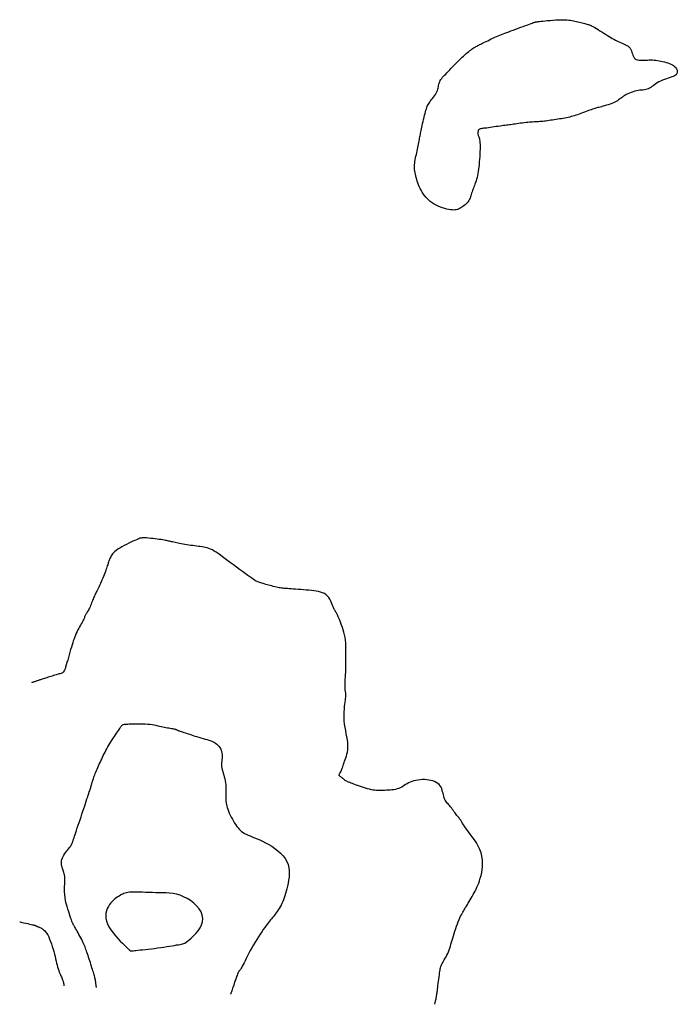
# Model space of a CAD drawing. Header units: millimetres. Extents: x 32690613 to 32693367, y 5343692 to 5344708.
# Tile 139 of 256: x 32692304 to 32692328, y 5344127 to 5344163. Entities that reach past the tile are written whole.
import ezdxf

# ---------------------------------------------------------------- set-up
doc = ezdxf.new("R2010")
doc.units = ezdxf.units.MM
doc.header["$LTSCALE"] = 20
for name, color, linetype in [('02-DGM_HL_494.00', 122, 'Continuous'), ('02-DGM_HL_494.50', 132, 'Continuous'), ('02-DGM_HL_495.00', 142, 'Continuous')]:
    doc.layers.add(name, color=color, linetype=linetype)

msp = doc.modelspace()

# ---------------------------------------------------------------- linework, layer by layer
at = {"layer": '02-DGM_HL_494.00', "elevation": 494, "flags": 128}
msp.add_lwpolyline([(32692319.906, 5344156.346), (32692319.866, 5344156.324), (32692319.827, 5344156.306), (32692319.786, 5344156.292), (32692319.744, 5344156.281), (32692319.699, 5344156.275), (32692319.651, 5344156.272), (32692319.597, 5344156.274), (32692319.537, 5344156.281), (32692319.471, 5344156.292), (32692319.4, 5344156.307), (32692319.324, 5344156.327), (32692319.246, 5344156.351), (32692319.167, 5344156.379), (32692319.088, 5344156.412), (32692319.011, 5344156.448), (32692318.937, 5344156.488), (32692318.868, 5344156.532), (32692318.803, 5344156.579), (32692318.743, 5344156.629), (32692318.687, 5344156.683), (32692318.635, 5344156.739), (32692318.587, 5344156.797), (32692318.542, 5344156.858), (32692318.502, 5344156.921), (32692318.465, 5344156.986), (32692318.432, 5344157.052), (32692318.402, 5344157.119), (32692318.374, 5344157.186), (32692318.35, 5344157.253), (32692318.328, 5344157.319), (32692318.308, 5344157.383), (32692318.29, 5344157.446), (32692318.274, 5344157.507), (32692318.261, 5344157.566), (32692318.249, 5344157.624), (32692318.24, 5344157.681), (32692318.234, 5344157.737), (32692318.23, 5344157.794), (32692318.23, 5344157.851), (32692318.232, 5344157.91), (32692318.237, 5344157.97), (32692318.246, 5344158.032), (32692318.256, 5344158.094), (32692318.269, 5344158.158), (32692318.282, 5344158.222), (32692318.297, 5344158.286), (32692318.311, 5344158.35), (32692318.325, 5344158.413), (32692318.339, 5344158.476), (32692318.352, 5344158.537), (32692318.364, 5344158.598), (32692318.376, 5344158.657), (32692318.386, 5344158.714), (32692318.397, 5344158.769), (32692318.406, 5344158.822), (32692318.415, 5344158.872), (32692318.424, 5344158.92), (32692318.433, 5344158.966), (32692318.441, 5344159.012), (32692318.45, 5344159.059), (32692318.459, 5344159.107), (32692318.47, 5344159.158), (32692318.481, 5344159.213), (32692318.494, 5344159.273), (32692318.508, 5344159.339), (32692318.524, 5344159.409), (32692318.54, 5344159.483), (32692318.557, 5344159.558), (32692318.575, 5344159.632), (32692318.593, 5344159.704), (32692318.61, 5344159.772), (32692318.627, 5344159.836), (32692318.644, 5344159.892), (32692318.66, 5344159.943), (32692318.676, 5344159.989), (32692318.693, 5344160.031), (32692318.712, 5344160.071), (32692318.733, 5344160.11), (32692318.757, 5344160.148), (32692318.784, 5344160.187), (32692318.815, 5344160.229), (32692318.849, 5344160.272), (32692318.884, 5344160.316), (32692318.92, 5344160.362), (32692318.954, 5344160.409), (32692318.986, 5344160.456), (32692319.015, 5344160.504), (32692319.04, 5344160.552), (32692319.059, 5344160.599), (32692319.073, 5344160.647), (32692319.084, 5344160.694), (32692319.094, 5344160.74), (32692319.103, 5344160.786), (32692319.113, 5344160.831), (32692319.126, 5344160.875), (32692319.142, 5344160.918), (32692319.163, 5344160.961), (32692319.189, 5344161.003), (32692319.218, 5344161.043), (32692319.25, 5344161.084), (32692319.285, 5344161.124), (32692319.321, 5344161.163), (32692319.359, 5344161.202), (32692319.396, 5344161.241), (32692319.434, 5344161.28), (32692319.471, 5344161.319), (32692319.509, 5344161.359), (32692319.547, 5344161.399), (32692319.586, 5344161.44), (32692319.627, 5344161.482), (32692319.669, 5344161.526), (32692319.714, 5344161.57), (32692319.76, 5344161.617), (32692319.808, 5344161.664), (32692319.858, 5344161.712), (32692319.908, 5344161.76), (32692319.959, 5344161.807), (32692320.009, 5344161.853), (32692320.059, 5344161.898), (32692320.106, 5344161.94), (32692320.153, 5344161.979), (32692320.197, 5344162.016), (32692320.239, 5344162.05), (32692320.28, 5344162.081), (32692320.319, 5344162.109), (32692320.356, 5344162.135), (32692320.392, 5344162.159), (32692320.426, 5344162.18), (32692320.458, 5344162.199), (32692320.49, 5344162.217), (32692320.523, 5344162.233), (32692320.556, 5344162.249), (32692320.591, 5344162.266), (32692320.629, 5344162.284), (32692320.671, 5344162.304), (32692320.717, 5344162.326), (32692320.769, 5344162.351), (32692320.824, 5344162.379), (32692320.883, 5344162.409), (32692320.945, 5344162.439), (32692321.008, 5344162.471), (32692321.072, 5344162.502), (32692321.136, 5344162.532), (32692321.198, 5344162.56), (32692321.259, 5344162.586), (32692321.318, 5344162.611), (32692321.378, 5344162.635), (32692321.439, 5344162.658), (32692321.503, 5344162.682), (32692321.571, 5344162.707), (32692321.643, 5344162.733), (32692321.722, 5344162.762), (32692321.807, 5344162.793), (32692321.897, 5344162.826), (32692321.989, 5344162.861), (32692322.081, 5344162.895), (32692322.171, 5344162.929), (32692322.256, 5344162.96), (32692322.333, 5344162.989), (32692322.4, 5344163.014), (32692322.456, 5344163.034), (32692322.501, 5344163.05), (32692322.536, 5344163.063), (32692322.563, 5344163.072), (32692322.584, 5344163.079), (32692322.599, 5344163.083), (32692322.61, 5344163.087), (32692322.618, 5344163.089), (32692322.626, 5344163.09), (32692322.634, 5344163.092), (32692322.645, 5344163.094), (32692322.661, 5344163.096), (32692322.684, 5344163.098), (32692322.716, 5344163.102), (32692322.758, 5344163.106), (32692322.813, 5344163.112), (32692322.883, 5344163.12), (32692322.964, 5344163.128), (32692323.054, 5344163.137), (32692323.149, 5344163.146), (32692323.248, 5344163.155), (32692323.347, 5344163.162), (32692323.443, 5344163.167), (32692323.533, 5344163.17), (32692323.614, 5344163.171), (32692323.688, 5344163.169), (32692323.756, 5344163.164), (32692323.818, 5344163.157), (32692323.877, 5344163.149), (32692323.933, 5344163.139), (32692323.987, 5344163.128), (32692324.041, 5344163.116), (32692324.096, 5344163.103), (32692324.15, 5344163.09), (32692324.205, 5344163.077), (32692324.258, 5344163.064), (32692324.309, 5344163.051), (32692324.357, 5344163.039), (32692324.402, 5344163.028), (32692324.442, 5344163.018), (32692324.478, 5344163.009), (32692324.51, 5344163.001), (32692324.54, 5344162.993), (32692324.57, 5344162.983), (32692324.601, 5344162.971), (32692324.634, 5344162.956), (32692324.672, 5344162.937), (32692324.716, 5344162.913), (32692324.767, 5344162.883), (32692324.824, 5344162.848), (32692324.885, 5344162.81), (32692324.951, 5344162.769), (32692325.018, 5344162.726), (32692325.086, 5344162.683), (32692325.153, 5344162.64), (32692325.219, 5344162.599), (32692325.281, 5344162.56), (32692325.341, 5344162.524), (32692325.399, 5344162.49), (32692325.454, 5344162.459), (32692325.509, 5344162.429), (32692325.563, 5344162.402), (32692325.616, 5344162.376), (32692325.669, 5344162.352), (32692325.723, 5344162.33), (32692325.777, 5344162.308), (32692325.829, 5344162.286), (32692325.879, 5344162.263), (32692325.927, 5344162.237), (32692325.97, 5344162.207), (32692326.008, 5344162.173), (32692326.041, 5344162.133), (32692326.068, 5344162.088), (32692326.089, 5344162.037), (32692326.108, 5344161.984), (32692326.125, 5344161.931), (32692326.144, 5344161.879), (32692326.165, 5344161.831), (32692326.191, 5344161.789), (32692326.223, 5344161.754), (32692326.263, 5344161.729), (32692326.31, 5344161.712), (32692326.362, 5344161.703), (32692326.42, 5344161.699), (32692326.481, 5344161.699), (32692326.543, 5344161.701), (32692326.607, 5344161.705), (32692326.671, 5344161.709), (32692326.733, 5344161.711), (32692326.795, 5344161.711), (32692326.855, 5344161.71), (32692326.915, 5344161.707), (32692326.975, 5344161.702), (32692327.036, 5344161.694), (32692327.097, 5344161.685), (32692327.159, 5344161.673), (32692327.223, 5344161.658), (32692327.287, 5344161.642), (32692327.35, 5344161.623), (32692327.412, 5344161.602), (32692327.471, 5344161.58), (32692327.525, 5344161.556), (32692327.575, 5344161.531), (32692327.618, 5344161.505), (32692327.654, 5344161.477), (32692327.684, 5344161.449), (32692327.707, 5344161.421), (32692327.725, 5344161.393), (32692327.738, 5344161.365), (32692327.747, 5344161.337), (32692327.752, 5344161.311), (32692327.755, 5344161.285), (32692327.754, 5344161.262), (32692327.75, 5344161.239), (32692327.743, 5344161.218), (32692327.729, 5344161.197), (32692327.71, 5344161.177), (32692327.684, 5344161.157), (32692327.65, 5344161.137), (32692327.606, 5344161.117), (32692327.554, 5344161.097), (32692327.493, 5344161.075), (32692327.427, 5344161.053), (32692327.357, 5344161.029), (32692327.286, 5344161.004), (32692327.215, 5344160.977), (32692327.146, 5344160.948), (32692327.082, 5344160.917), (32692327.024, 5344160.883), (32692326.971, 5344160.848), (32692326.922, 5344160.813), (32692326.877, 5344160.778), (32692326.834, 5344160.744), (32692326.792, 5344160.714), (32692326.75, 5344160.687), (32692326.706, 5344160.665), (32692326.661, 5344160.649), (32692326.613, 5344160.637), (32692326.562, 5344160.629), (32692326.51, 5344160.622), (32692326.455, 5344160.617), (32692326.399, 5344160.61), (32692326.34, 5344160.602), (32692326.279, 5344160.591), (32692326.216, 5344160.575), (32692326.152, 5344160.556), (32692326.088, 5344160.534), (32692326.025, 5344160.508), (32692325.965, 5344160.481), (32692325.907, 5344160.453), (32692325.854, 5344160.424), (32692325.806, 5344160.396), (32692325.764, 5344160.367), (32692325.726, 5344160.34), (32692325.691, 5344160.313), (32692325.657, 5344160.286), (32692325.623, 5344160.26), (32692325.585, 5344160.234), (32692325.544, 5344160.209), (32692325.496, 5344160.184), (32692325.442, 5344160.159), (32692325.381, 5344160.135), (32692325.317, 5344160.112), (32692325.25, 5344160.089), (32692325.183, 5344160.068), (32692325.119, 5344160.049), (32692325.058, 5344160.031), (32692325.003, 5344160.016), (32692324.955, 5344160.003), (32692324.913, 5344159.992), (32692324.875, 5344159.982), (32692324.839, 5344159.972), (32692324.804, 5344159.962), (32692324.767, 5344159.952), (32692324.728, 5344159.939), (32692324.684, 5344159.924), (32692324.633, 5344159.906), (32692324.577, 5344159.886), (32692324.517, 5344159.863), (32692324.454, 5344159.84), (32692324.389, 5344159.816), (32692324.324, 5344159.791), (32692324.259, 5344159.768), (32692324.196, 5344159.745), (32692324.136, 5344159.725), (32692324.078, 5344159.705), (32692324.021, 5344159.688), (32692323.966, 5344159.671), (32692323.911, 5344159.656), (32692323.856, 5344159.642), (32692323.799, 5344159.629), (32692323.741, 5344159.616), (32692323.68, 5344159.604), (32692323.617, 5344159.593), (32692323.553, 5344159.581), (32692323.488, 5344159.571), (32692323.423, 5344159.56), (32692323.358, 5344159.551), (32692323.293, 5344159.541), (32692323.23, 5344159.532), (32692323.169, 5344159.523), (32692323.109, 5344159.514), (32692323.051, 5344159.506), (32692322.994, 5344159.498), (32692322.939, 5344159.491), (32692322.884, 5344159.485), (32692322.831, 5344159.48), (32692322.777, 5344159.475), (32692322.725, 5344159.471), (32692322.672, 5344159.468), (32692322.619, 5344159.466), (32692322.565, 5344159.463), (32692322.511, 5344159.46), (32692322.454, 5344159.457), (32692322.395, 5344159.453), (32692322.335, 5344159.447), (32692322.271, 5344159.44), (32692322.205, 5344159.432), (32692322.139, 5344159.423), (32692322.072, 5344159.414), (32692322.006, 5344159.404), (32692321.941, 5344159.395), (32692321.879, 5344159.386), (32692321.821, 5344159.378), (32692321.766, 5344159.371), (32692321.714, 5344159.364), (32692321.664, 5344159.358), (32692321.614, 5344159.353), (32692321.564, 5344159.347), (32692321.512, 5344159.34), (32692321.456, 5344159.333), (32692321.397, 5344159.325), (32692321.332, 5344159.315), (32692321.263, 5344159.304), (32692321.192, 5344159.293), (32692321.12, 5344159.281), (32692321.048, 5344159.27), (32692320.978, 5344159.26), (32692320.912, 5344159.251), (32692320.851, 5344159.243), (32692320.797, 5344159.237), (32692320.748, 5344159.233), (32692320.706, 5344159.229), (32692320.669, 5344159.225), (32692320.637, 5344159.219), (32692320.61, 5344159.212), (32692320.587, 5344159.203), (32692320.569, 5344159.19), (32692320.554, 5344159.173), (32692320.542, 5344159.153), (32692320.534, 5344159.13), (32692320.528, 5344159.105), (32692320.526, 5344159.078), (32692320.526, 5344159.051), (32692320.529, 5344159.024), (32692320.534, 5344158.998), (32692320.542, 5344158.972), (32692320.55, 5344158.947), (32692320.56, 5344158.92), (32692320.57, 5344158.89), (32692320.58, 5344158.855), (32692320.589, 5344158.814), (32692320.597, 5344158.766), (32692320.603, 5344158.709), (32692320.606, 5344158.641), (32692320.607, 5344158.565), (32692320.606, 5344158.482), (32692320.603, 5344158.393), (32692320.599, 5344158.3), (32692320.593, 5344158.206), (32692320.586, 5344158.111), (32692320.578, 5344158.017), (32692320.569, 5344157.926), (32692320.56, 5344157.838), (32692320.549, 5344157.753), (32692320.537, 5344157.672), (32692320.525, 5344157.595), (32692320.511, 5344157.521), (32692320.495, 5344157.452), (32692320.479, 5344157.386), (32692320.461, 5344157.325), (32692320.442, 5344157.268), (32692320.422, 5344157.214), (32692320.402, 5344157.163), (32692320.382, 5344157.113), (32692320.363, 5344157.066), (32692320.345, 5344157.019), (32692320.329, 5344156.973), (32692320.315, 5344156.927), (32692320.301, 5344156.881), (32692320.288, 5344156.836), (32692320.275, 5344156.79), (32692320.26, 5344156.746), (32692320.243, 5344156.702), (32692320.223, 5344156.659), (32692320.199, 5344156.617), (32692320.171, 5344156.576), (32692320.139, 5344156.536), (32692320.104, 5344156.499), (32692320.066, 5344156.463), (32692320.027, 5344156.43), (32692319.987, 5344156.399), (32692319.946, 5344156.371)], close=True, dxfattribs=at)
for points in [[(32692318.957, 5344127.479), (32692318.958, 5344127.483), (32692318.961, 5344127.494), (32692318.967, 5344127.511), (32692318.973, 5344127.532), (32692318.98, 5344127.557), (32692318.988, 5344127.585), (32692318.996, 5344127.614), (32692319.003, 5344127.644), (32692319.009, 5344127.673), (32692319.015, 5344127.702), (32692319.02, 5344127.729), (32692319.025, 5344127.755), (32692319.028, 5344127.779), (32692319.032, 5344127.801), (32692319.034, 5344127.82), (32692319.037, 5344127.838), (32692319.039, 5344127.852), (32692319.04, 5344127.866), (32692319.042, 5344127.88), (32692319.045, 5344127.898), (32692319.048, 5344127.92), (32692319.052, 5344127.948), (32692319.057, 5344127.985), (32692319.063, 5344128.033), (32692319.071, 5344128.092), (32692319.08, 5344128.161), (32692319.09, 5344128.236), (32692319.101, 5344128.315), (32692319.111, 5344128.395), (32692319.122, 5344128.474), (32692319.132, 5344128.549), (32692319.141, 5344128.616), (32692319.149, 5344128.674), (32692319.156, 5344128.725), (32692319.164, 5344128.768), (32692319.172, 5344128.807), (32692319.182, 5344128.844), (32692319.194, 5344128.879), (32692319.209, 5344128.915), (32692319.228, 5344128.954), (32692319.252, 5344128.997), (32692319.279, 5344129.043), (32692319.308, 5344129.094), (32692319.339, 5344129.147), (32692319.371, 5344129.203), (32692319.403, 5344129.262), (32692319.433, 5344129.323), (32692319.462, 5344129.386), (32692319.487, 5344129.45), (32692319.51, 5344129.517), (32692319.532, 5344129.585), (32692319.552, 5344129.655), (32692319.572, 5344129.728), (32692319.593, 5344129.803), (32692319.615, 5344129.882), (32692319.639, 5344129.963), (32692319.665, 5344130.048), (32692319.693, 5344130.135), (32692319.722, 5344130.223), (32692319.753, 5344130.309), (32692319.784, 5344130.394), (32692319.815, 5344130.474), (32692319.845, 5344130.548), (32692319.874, 5344130.616), (32692319.901, 5344130.676), (32692319.927, 5344130.728), (32692319.952, 5344130.776), (32692319.977, 5344130.82), (32692320.002, 5344130.861), (32692320.028, 5344130.903), (32692320.055, 5344130.945), (32692320.083, 5344130.99), (32692320.114, 5344131.039), (32692320.146, 5344131.091), (32692320.179, 5344131.147), (32692320.214, 5344131.206), (32692320.25, 5344131.266), (32692320.286, 5344131.329), (32692320.322, 5344131.392), (32692320.358, 5344131.456), (32692320.393, 5344131.52), (32692320.428, 5344131.585), (32692320.462, 5344131.652), (32692320.494, 5344131.722), (32692320.526, 5344131.796), (32692320.557, 5344131.874), (32692320.587, 5344131.959), (32692320.615, 5344132.05), (32692320.642, 5344132.148), (32692320.665, 5344132.254), (32692320.683, 5344132.365), (32692320.695, 5344132.48), (32692320.699, 5344132.6), (32692320.692, 5344132.721), (32692320.674, 5344132.845), (32692320.642, 5344132.968), (32692320.596, 5344133.091), (32692320.538, 5344133.212), (32692320.471, 5344133.33), (32692320.399, 5344133.442), (32692320.325, 5344133.548), (32692320.252, 5344133.646), (32692320.185, 5344133.735), (32692320.126, 5344133.812), (32692320.077, 5344133.878), (32692320.039, 5344133.933), (32692320.008, 5344133.979), (32692319.985, 5344134.018), (32692319.965, 5344134.051), (32692319.949, 5344134.079), (32692319.935, 5344134.104), (32692319.92, 5344134.129), (32692319.903, 5344134.153), (32692319.885, 5344134.179), (32692319.864, 5344134.205), (32692319.843, 5344134.233), (32692319.819, 5344134.262), (32692319.795, 5344134.292), (32692319.769, 5344134.325), (32692319.742, 5344134.359), (32692319.715, 5344134.396), (32692319.686, 5344134.435), (32692319.657, 5344134.474), (32692319.628, 5344134.515), (32692319.598, 5344134.555), (32692319.568, 5344134.595), (32692319.537, 5344134.634), (32692319.507, 5344134.671), (32692319.477, 5344134.707), (32692319.447, 5344134.741), (32692319.419, 5344134.775), (32692319.391, 5344134.809), (32692319.365, 5344134.845), (32692319.342, 5344134.883), (32692319.321, 5344134.924), (32692319.303, 5344134.969), (32692319.288, 5344135.019), (32692319.275, 5344135.072), (32692319.263, 5344135.128), (32692319.25, 5344135.185), (32692319.234, 5344135.242), (32692319.214, 5344135.298), (32692319.19, 5344135.351), (32692319.158, 5344135.401), (32692319.118, 5344135.446), (32692319.071, 5344135.485), (32692319.018, 5344135.52), (32692318.958, 5344135.55), (32692318.893, 5344135.574), (32692318.823, 5344135.594), (32692318.75, 5344135.609), (32692318.673, 5344135.618), (32692318.595, 5344135.623), (32692318.515, 5344135.623), (32692318.435, 5344135.618), (32692318.355, 5344135.609), (32692318.278, 5344135.595), (32692318.204, 5344135.578), (32692318.134, 5344135.557), (32692318.07, 5344135.533), (32692318.011, 5344135.505), (32692317.958, 5344135.476), (32692317.908, 5344135.444), (32692317.86, 5344135.413), (32692317.813, 5344135.382), (32692317.765, 5344135.353), (32692317.715, 5344135.327), (32692317.662, 5344135.304), (32692317.604, 5344135.285), (32692317.542, 5344135.27), (32692317.478, 5344135.259), (32692317.412, 5344135.25), (32692317.344, 5344135.244), (32692317.277, 5344135.239), (32692317.211, 5344135.236), (32692317.148, 5344135.234), (32692317.086, 5344135.231), (32692317.028, 5344135.23), (32692316.97, 5344135.229), (32692316.913, 5344135.23), (32692316.855, 5344135.233), (32692316.796, 5344135.239), (32692316.734, 5344135.247), (32692316.668, 5344135.259), (32692316.599, 5344135.275), (32692316.527, 5344135.294), (32692316.453, 5344135.316), (32692316.378, 5344135.34), (32692316.303, 5344135.364), (32692316.23, 5344135.389), (32692316.16, 5344135.414), (32692316.094, 5344135.437), (32692316.034, 5344135.459), (32692315.978, 5344135.479), (32692315.927, 5344135.497), (32692315.881, 5344135.515), (32692315.84, 5344135.531), (32692315.804, 5344135.547), (32692315.771, 5344135.563), (32692315.743, 5344135.578), (32692315.719, 5344135.594), (32692315.699, 5344135.609), (32692315.681, 5344135.624), (32692315.665, 5344135.639), (32692315.65, 5344135.653), (32692315.636, 5344135.667), (32692315.621, 5344135.68), (32692315.606, 5344135.693), (32692315.589, 5344135.704), (32692315.571, 5344135.715), (32692315.554, 5344135.725), (32692315.537, 5344135.735), (32692315.522, 5344135.745), (32692315.509, 5344135.755), (32692315.5, 5344135.765), (32692315.495, 5344135.776), (32692315.494, 5344135.788), (32692315.498, 5344135.801), (32692315.505, 5344135.816), (32692315.515, 5344135.832), (32692315.527, 5344135.852), (32692315.541, 5344135.874), (32692315.555, 5344135.9), (32692315.57, 5344135.93), (32692315.584, 5344135.964), (32692315.598, 5344136.002), (32692315.612, 5344136.043), (32692315.626, 5344136.088), (32692315.642, 5344136.137), (32692315.658, 5344136.187), (32692315.675, 5344136.241), (32692315.695, 5344136.296), (32692315.716, 5344136.354), (32692315.738, 5344136.414), (32692315.76, 5344136.477), (32692315.779, 5344136.544), (32692315.796, 5344136.616), (32692315.809, 5344136.693), (32692315.816, 5344136.776), (32692315.816, 5344136.866), (32692315.809, 5344136.963), (32692315.795, 5344137.067), (32692315.777, 5344137.175), (32692315.756, 5344137.288), (32692315.735, 5344137.403), (32692315.714, 5344137.519), (32692315.697, 5344137.635), (32692315.684, 5344137.751), (32692315.678, 5344137.863), (32692315.677, 5344137.973), (32692315.68, 5344138.078), (32692315.687, 5344138.178), (32692315.696, 5344138.271), (32692315.706, 5344138.357), (32692315.715, 5344138.435), (32692315.724, 5344138.503), (32692315.731, 5344138.56), (32692315.736, 5344138.609), (32692315.739, 5344138.649), (32692315.741, 5344138.683), (32692315.741, 5344138.711), (32692315.74, 5344138.735), (32692315.738, 5344138.755), (32692315.735, 5344138.774), (32692315.731, 5344138.792), (32692315.727, 5344138.811), (32692315.723, 5344138.832), (32692315.719, 5344138.858), (32692315.716, 5344138.889), (32692315.714, 5344138.927), (32692315.713, 5344138.973), (32692315.713, 5344139.03), (32692315.715, 5344139.098), (32692315.718, 5344139.175), (32692315.722, 5344139.259), (32692315.727, 5344139.345), (32692315.731, 5344139.432), (32692315.736, 5344139.517), (32692315.74, 5344139.597), (32692315.742, 5344139.67), (32692315.744, 5344139.732), (32692315.744, 5344139.786), (32692315.743, 5344139.835), (32692315.742, 5344139.881), (32692315.741, 5344139.926), (32692315.74, 5344139.973), (32692315.739, 5344140.024), (32692315.74, 5344140.082), (32692315.741, 5344140.149), (32692315.742, 5344140.225), (32692315.743, 5344140.307), (32692315.743, 5344140.394), (32692315.74, 5344140.486), (32692315.735, 5344140.581), (32692315.726, 5344140.677), (32692315.712, 5344140.773), (32692315.693, 5344140.869), (32692315.67, 5344140.963), (32692315.644, 5344141.053), (32692315.616, 5344141.14), (32692315.587, 5344141.222), (32692315.558, 5344141.298), (32692315.53, 5344141.367), (32692315.505, 5344141.429), (32692315.483, 5344141.482), (32692315.464, 5344141.527), (32692315.447, 5344141.565), (32692315.433, 5344141.597), (32692315.421, 5344141.623), (32692315.409, 5344141.645), (32692315.399, 5344141.664), (32692315.39, 5344141.681), (32692315.38, 5344141.695), (32692315.37, 5344141.71), (32692315.36, 5344141.725), (32692315.349, 5344141.743), (32692315.337, 5344141.764), (32692315.323, 5344141.791), (32692315.308, 5344141.824), (32692315.291, 5344141.865), (32692315.272, 5344141.915), (32692315.25, 5344141.972), (32692315.224, 5344142.033), (32692315.194, 5344142.096), (32692315.16, 5344142.159), (32692315.12, 5344142.22), (32692315.075, 5344142.276), (32692315.023, 5344142.325), (32692314.964, 5344142.366), (32692314.899, 5344142.398), (32692314.827, 5344142.423), (32692314.75, 5344142.442), (32692314.668, 5344142.457), (32692314.582, 5344142.468), (32692314.491, 5344142.477), (32692314.397, 5344142.486), (32692314.3, 5344142.494), (32692314.202, 5344142.502), (32692314.105, 5344142.51), (32692314.01, 5344142.518), (32692313.919, 5344142.526), (32692313.834, 5344142.533), (32692313.756, 5344142.538), (32692313.688, 5344142.543), (32692313.631, 5344142.547), (32692313.582, 5344142.55), (32692313.541, 5344142.552), (32692313.504, 5344142.555), (32692313.471, 5344142.558), (32692313.438, 5344142.561), (32692313.403, 5344142.566), (32692313.365, 5344142.572), (32692313.322, 5344142.581), (32692313.274, 5344142.591), (32692313.223, 5344142.602), (32692313.168, 5344142.615), (32692313.112, 5344142.629), (32692313.055, 5344142.643), (32692312.998, 5344142.657), (32692312.941, 5344142.672), (32692312.887, 5344142.686), (32692312.835, 5344142.701), (32692312.785, 5344142.715), (32692312.739, 5344142.728), (32692312.695, 5344142.741), (32692312.654, 5344142.754), (32692312.616, 5344142.766), (32692312.583, 5344142.778), (32692312.553, 5344142.789), (32692312.524, 5344142.801), (32692312.495, 5344142.815), (32692312.463, 5344142.833), (32692312.426, 5344142.856), (32692312.382, 5344142.885), (32692312.328, 5344142.923), (32692312.263, 5344142.97), (32692312.184, 5344143.027), (32692312.093, 5344143.092), (32692311.994, 5344143.165), (32692311.889, 5344143.242), (32692311.78, 5344143.322), (32692311.671, 5344143.404), (32692311.563, 5344143.483), (32692311.461, 5344143.56), (32692311.364, 5344143.632), (32692311.275, 5344143.699), (32692311.192, 5344143.76), (32692311.113, 5344143.816), (32692311.039, 5344143.866), (32692310.969, 5344143.91), (32692310.902, 5344143.948), (32692310.838, 5344143.98), (32692310.775, 5344144.006), (32692310.713, 5344144.026), (32692310.652, 5344144.042), (32692310.59, 5344144.055), (32692310.529, 5344144.064), (32692310.466, 5344144.073), (32692310.401, 5344144.08), (32692310.335, 5344144.088), (32692310.266, 5344144.096), (32692310.195, 5344144.106), (32692310.123, 5344144.116), (32692310.051, 5344144.127), (32692309.979, 5344144.138), (32692309.909, 5344144.15), (32692309.841, 5344144.162), (32692309.776, 5344144.174), (32692309.715, 5344144.185), (32692309.658, 5344144.197), (32692309.604, 5344144.208), (32692309.554, 5344144.219), (32692309.507, 5344144.229), (32692309.462, 5344144.239), (32692309.421, 5344144.248), (32692309.383, 5344144.257), (32692309.347, 5344144.266), (32692309.312, 5344144.273), (32692309.276, 5344144.281), (32692309.239, 5344144.289), (32692309.199, 5344144.296), (32692309.153, 5344144.304), (32692309.102, 5344144.313), (32692309.044, 5344144.322), (32692308.977, 5344144.332), (32692308.903, 5344144.342), (32692308.825, 5344144.352), (32692308.746, 5344144.361), (32692308.667, 5344144.37), (32692308.591, 5344144.377), (32692308.52, 5344144.383), (32692308.457, 5344144.386), (32692308.404, 5344144.387), (32692308.358, 5344144.385), (32692308.317, 5344144.38), (32692308.278, 5344144.371), (32692308.238, 5344144.358), (32692308.196, 5344144.342), (32692308.148, 5344144.32), (32692308.092, 5344144.294), (32692308.025, 5344144.264), (32692307.95, 5344144.228), (32692307.87, 5344144.19), (32692307.786, 5344144.148), (32692307.703, 5344144.105), (32692307.621, 5344144.061), (32692307.544, 5344144.016), (32692307.475, 5344143.972), (32692307.416, 5344143.929), (32692307.365, 5344143.888), (32692307.323, 5344143.847), (32692307.288, 5344143.808), (32692307.26, 5344143.771), (32692307.236, 5344143.735), (32692307.217, 5344143.701), (32692307.2, 5344143.668), (32692307.186, 5344143.637), (32692307.174, 5344143.607), (32692307.163, 5344143.577), (32692307.152, 5344143.547), (32692307.142, 5344143.516), (32692307.132, 5344143.483), (32692307.121, 5344143.448), (32692307.109, 5344143.41), (32692307.095, 5344143.368), (32692307.08, 5344143.323), (32692307.063, 5344143.275), (32692307.045, 5344143.223), (32692307.025, 5344143.169), (32692307.004, 5344143.111), (32692306.98, 5344143.052), (32692306.955, 5344142.989), (32692306.929, 5344142.925), (32692306.901, 5344142.859), (32692306.872, 5344142.793), (32692306.843, 5344142.728), (32692306.815, 5344142.665), (32692306.788, 5344142.605), (32692306.761, 5344142.549), (32692306.737, 5344142.499), (32692306.715, 5344142.454), (32692306.696, 5344142.415), (32692306.678, 5344142.379), (32692306.661, 5344142.345), (32692306.645, 5344142.313), (32692306.629, 5344142.28), (32692306.613, 5344142.246), (32692306.597, 5344142.208), (32692306.581, 5344142.167), (32692306.563, 5344142.123), (32692306.545, 5344142.076), (32692306.527, 5344142.029), (32692306.507, 5344141.98), (32692306.488, 5344141.933), (32692306.468, 5344141.887), (32692306.448, 5344141.844), (32692306.428, 5344141.804), (32692306.408, 5344141.767), (32692306.389, 5344141.733), (32692306.37, 5344141.702), (32692306.352, 5344141.673), (32692306.335, 5344141.645), (32692306.32, 5344141.619), (32692306.306, 5344141.594), (32692306.295, 5344141.57), (32692306.284, 5344141.546), (32692306.274, 5344141.521), (32692306.263, 5344141.494), (32692306.252, 5344141.466), (32692306.239, 5344141.435), (32692306.223, 5344141.401), (32692306.203, 5344141.363), (32692306.18, 5344141.32), (32692306.153, 5344141.273), (32692306.124, 5344141.222), (32692306.093, 5344141.168), (32692306.061, 5344141.111), (32692306.029, 5344141.052), (32692305.998, 5344140.99), (32692305.967, 5344140.927), (32692305.939, 5344140.863), (32692305.913, 5344140.797), (32692305.888, 5344140.728), (32692305.863, 5344140.657), (32692305.84, 5344140.583), (32692305.816, 5344140.505), (32692305.792, 5344140.422), (32692305.767, 5344140.335), (32692305.741, 5344140.242), (32692305.715, 5344140.146), (32692305.688, 5344140.05), (32692305.661, 5344139.955), (32692305.634, 5344139.865), (32692305.609, 5344139.781), (32692305.585, 5344139.706), (32692305.563, 5344139.642), (32692305.542, 5344139.591), (32692305.523, 5344139.553), (32692305.505, 5344139.524), (32692305.486, 5344139.503), (32692305.466, 5344139.489), (32692305.444, 5344139.479), (32692305.419, 5344139.471), (32692305.39, 5344139.463), (32692305.357, 5344139.454), (32692305.32, 5344139.444), (32692305.279, 5344139.432), (32692305.236, 5344139.42), (32692305.19, 5344139.406), (32692305.143, 5344139.392), (32692305.094, 5344139.377), (32692305.046, 5344139.362), (32692304.997, 5344139.347), (32692304.949, 5344139.332), (32692304.902, 5344139.317), (32692304.858, 5344139.303), (32692304.815, 5344139.289), (32692304.775, 5344139.276), (32692304.738, 5344139.264), (32692304.705, 5344139.253), (32692304.676, 5344139.243), (32692304.651, 5344139.235), (32692304.628, 5344139.228), (32692304.607, 5344139.221), (32692304.586, 5344139.214), (32692304.565, 5344139.207), (32692304.543, 5344139.2), (32692304.52, 5344139.192), (32692304.494, 5344139.183), (32692304.466, 5344139.174), (32692304.439, 5344139.165), (32692304.413, 5344139.157), (32692304.391, 5344139.15), (32692304.372, 5344139.144), (32692304.36, 5344139.14), (32692304.356, 5344139.138)], [(32692303.92, 5344130.472), (32692303.932, 5344130.469), (32692303.965, 5344130.461), (32692304.015, 5344130.449), (32692304.075, 5344130.435), (32692304.143, 5344130.419), (32692304.212, 5344130.403), (32692304.278, 5344130.387), (32692304.336, 5344130.373), (32692304.384, 5344130.362), (32692304.42, 5344130.354), (32692304.447, 5344130.347), (32692304.467, 5344130.342), (32692304.481, 5344130.338), (32692304.491, 5344130.335), (32692304.499, 5344130.332), (32692304.506, 5344130.328), (32692304.514, 5344130.325), (32692304.523, 5344130.32), (32692304.533, 5344130.315), (32692304.546, 5344130.308), (32692304.561, 5344130.301), (32692304.578, 5344130.293), (32692304.599, 5344130.284), (32692304.623, 5344130.274), (32692304.65, 5344130.263), (32692304.68, 5344130.25), (32692304.713, 5344130.233), (32692304.747, 5344130.212), (32692304.784, 5344130.184), (32692304.821, 5344130.15), (32692304.859, 5344130.107), (32692304.896, 5344130.054), (32692304.934, 5344129.992), (32692304.97, 5344129.92), (32692305.005, 5344129.84), (32692305.039, 5344129.755), (32692305.072, 5344129.665), (32692305.102, 5344129.573), (32692305.131, 5344129.48), (32692305.157, 5344129.388), (32692305.181, 5344129.297), (32692305.202, 5344129.21), (32692305.222, 5344129.126), (32692305.241, 5344129.045), (32692305.259, 5344128.967), (32692305.277, 5344128.894), (32692305.295, 5344128.825), (32692305.314, 5344128.761), (32692305.333, 5344128.702), (32692305.354, 5344128.647), (32692305.374, 5344128.597), (32692305.395, 5344128.55), (32692305.414, 5344128.508), (32692305.433, 5344128.469), (32692305.45, 5344128.433), (32692305.464, 5344128.4), (32692305.477, 5344128.37), (32692305.487, 5344128.342), (32692305.495, 5344128.317), (32692305.501, 5344128.293), (32692305.506, 5344128.272), (32692305.51, 5344128.252), (32692305.513, 5344128.234), (32692305.515, 5344128.218), (32692305.517, 5344128.204), (32692305.519, 5344128.191), (32692305.521, 5344128.179), (32692305.522, 5344128.17), (32692305.524, 5344128.162), (32692305.524, 5344128.156), (32692305.525, 5344128.153), (32692305.525, 5344128.151)]]:
    msp.add_lwpolyline(points, dxfattribs=at)
at = {"layer": '02-DGM_HL_494.50', "elevation": 494.5, "flags": 128}
msp.add_lwpolyline([(32692306.701, 5344128.092), (32692306.7, 5344128.097), (32692306.698, 5344128.11), (32692306.696, 5344128.129), (32692306.693, 5344128.153), (32692306.689, 5344128.18), (32692306.685, 5344128.209), (32692306.681, 5344128.238), (32692306.678, 5344128.266), (32692306.674, 5344128.291), (32692306.671, 5344128.315), (32692306.668, 5344128.337), (32692306.664, 5344128.36), (32692306.659, 5344128.383), (32692306.654, 5344128.408), (32692306.647, 5344128.437), (32692306.639, 5344128.468), (32692306.629, 5344128.505), (32692306.618, 5344128.545), (32692306.605, 5344128.59), (32692306.591, 5344128.638), (32692306.575, 5344128.69), (32692306.558, 5344128.745), (32692306.54, 5344128.803), (32692306.521, 5344128.864), (32692306.501, 5344128.927), (32692306.48, 5344128.991), (32692306.459, 5344129.056), (32692306.438, 5344129.121), (32692306.417, 5344129.185), (32692306.396, 5344129.248), (32692306.376, 5344129.308), (32692306.357, 5344129.364), (32692306.339, 5344129.418), (32692306.322, 5344129.468), (32692306.305, 5344129.516), (32692306.287, 5344129.563), (32692306.268, 5344129.611), (32692306.247, 5344129.66), (32692306.224, 5344129.711), (32692306.198, 5344129.765), (32692306.168, 5344129.824), (32692306.136, 5344129.885), (32692306.103, 5344129.947), (32692306.068, 5344130.01), (32692306.035, 5344130.07), (32692306.003, 5344130.127), (32692305.973, 5344130.179), (32692305.947, 5344130.225), (32692305.925, 5344130.263), (32692305.908, 5344130.294), (32692305.894, 5344130.319), (32692305.883, 5344130.339), (32692305.874, 5344130.354), (32692305.868, 5344130.367), (32692305.862, 5344130.377), (32692305.858, 5344130.386), (32692305.854, 5344130.395), (32692305.849, 5344130.405), (32692305.843, 5344130.419), (32692305.836, 5344130.437), (32692305.827, 5344130.462), (32692305.814, 5344130.496), (32692305.798, 5344130.539), (32692305.778, 5344130.594), (32692305.753, 5344130.663), (32692305.725, 5344130.742), (32692305.695, 5344130.831), (32692305.665, 5344130.928), (32692305.635, 5344131.03), (32692305.608, 5344131.136), (32692305.585, 5344131.243), (32692305.567, 5344131.35), (32692305.555, 5344131.455), (32692305.549, 5344131.557), (32692305.548, 5344131.655), (32692305.549, 5344131.748), (32692305.551, 5344131.836), (32692305.554, 5344131.917), (32692305.556, 5344131.991), (32692305.555, 5344132.058), (32692305.551, 5344132.116), (32692305.544, 5344132.168), (32692305.534, 5344132.213), (32692305.523, 5344132.255), (32692305.51, 5344132.293), (32692305.496, 5344132.33), (32692305.482, 5344132.367), (32692305.469, 5344132.405), (32692305.457, 5344132.446), (32692305.447, 5344132.489), (32692305.44, 5344132.535), (32692305.435, 5344132.583), (32692305.436, 5344132.632), (32692305.44, 5344132.682), (32692305.451, 5344132.733), (32692305.468, 5344132.785), (32692305.492, 5344132.837), (32692305.521, 5344132.889), (32692305.555, 5344132.94), (32692305.591, 5344132.99), (32692305.628, 5344133.038), (32692305.665, 5344133.084), (32692305.699, 5344133.127), (32692305.73, 5344133.166), (32692305.756, 5344133.203), (32692305.778, 5344133.236), (32692305.795, 5344133.265), (32692305.809, 5344133.292), (32692305.821, 5344133.317), (32692305.83, 5344133.339), (32692305.838, 5344133.36), (32692305.844, 5344133.379), (32692305.85, 5344133.397), (32692305.856, 5344133.416), (32692305.863, 5344133.437), (32692305.872, 5344133.462), (32692305.882, 5344133.493), (32692305.894, 5344133.531), (32692305.91, 5344133.578), (32692305.929, 5344133.635), (32692305.952, 5344133.704), (32692305.978, 5344133.784), (32692306.008, 5344133.872), (32692306.04, 5344133.967), (32692306.073, 5344134.067), (32692306.108, 5344134.17), (32692306.142, 5344134.274), (32692306.177, 5344134.377), (32692306.211, 5344134.477), (32692306.243, 5344134.575), (32692306.275, 5344134.669), (32692306.305, 5344134.758), (32692306.333, 5344134.843), (32692306.359, 5344134.922), (32692306.384, 5344134.995), (32692306.406, 5344135.062), (32692306.425, 5344135.122), (32692306.443, 5344135.176), (32692306.458, 5344135.223), (32692306.472, 5344135.266), (32692306.484, 5344135.304), (32692306.494, 5344135.337), (32692306.503, 5344135.368), (32692306.511, 5344135.395), (32692306.519, 5344135.421), (32692306.525, 5344135.445), (32692306.532, 5344135.468), (32692306.538, 5344135.491), (32692306.545, 5344135.514), (32692306.552, 5344135.54), (32692306.56, 5344135.567), (32692306.57, 5344135.597), (32692306.58, 5344135.63), (32692306.592, 5344135.667), (32692306.606, 5344135.707), (32692306.621, 5344135.75), (32692306.638, 5344135.796), (32692306.657, 5344135.844), (32692306.677, 5344135.896), (32692306.699, 5344135.949), (32692306.723, 5344136.005), (32692306.748, 5344136.063), (32692306.775, 5344136.122), (32692306.803, 5344136.183), (32692306.832, 5344136.245), (32692306.862, 5344136.307), (32692306.891, 5344136.37), (32692306.921, 5344136.432), (32692306.951, 5344136.495), (32692306.981, 5344136.557), (32692307.012, 5344136.62), (32692307.043, 5344136.682), (32692307.076, 5344136.744), (32692307.11, 5344136.807), (32692307.147, 5344136.871), (32692307.185, 5344136.934), (32692307.226, 5344136.999), (32692307.268, 5344137.063), (32692307.311, 5344137.126), (32692307.354, 5344137.187), (32692307.395, 5344137.246), (32692307.434, 5344137.302), (32692307.469, 5344137.354), (32692307.5, 5344137.4), (32692307.526, 5344137.441), (32692307.548, 5344137.477), (32692307.565, 5344137.508), (32692307.581, 5344137.534), (32692307.594, 5344137.557), (32692307.606, 5344137.575), (32692307.619, 5344137.59), (32692307.632, 5344137.603), (32692307.647, 5344137.612), (32692307.665, 5344137.62), (32692307.686, 5344137.626), (32692307.713, 5344137.63), (32692307.746, 5344137.633), (32692307.785, 5344137.636), (32692307.834, 5344137.638), (32692307.891, 5344137.641), (32692307.958, 5344137.643), (32692308.034, 5344137.646), (32692308.116, 5344137.648), (32692308.203, 5344137.649), (32692308.293, 5344137.65), (32692308.383, 5344137.648), (32692308.472, 5344137.645), (32692308.558, 5344137.639), (32692308.639, 5344137.63), (32692308.716, 5344137.62), (32692308.788, 5344137.607), (32692308.857, 5344137.594), (32692308.923, 5344137.579), (32692308.986, 5344137.565), (32692309.047, 5344137.55), (32692309.106, 5344137.537), (32692309.164, 5344137.525), (32692309.22, 5344137.515), (32692309.274, 5344137.505), (32692309.325, 5344137.497), (32692309.373, 5344137.489), (32692309.417, 5344137.481), (32692309.456, 5344137.474), (32692309.49, 5344137.468), (32692309.519, 5344137.461), (32692309.543, 5344137.455), (32692309.564, 5344137.448), (32692309.582, 5344137.442), (32692309.598, 5344137.435), (32692309.613, 5344137.428), (32692309.628, 5344137.421), (32692309.645, 5344137.414), (32692309.663, 5344137.406), (32692309.685, 5344137.398), (32692309.71, 5344137.389), (32692309.74, 5344137.378), (32692309.776, 5344137.366), (32692309.818, 5344137.352), (32692309.869, 5344137.335), (32692309.927, 5344137.316), (32692309.995, 5344137.293), (32692310.07, 5344137.268), (32692310.151, 5344137.242), (32692310.236, 5344137.215), (32692310.322, 5344137.187), (32692310.407, 5344137.16), (32692310.49, 5344137.135), (32692310.569, 5344137.111), (32692310.642, 5344137.091), (32692310.709, 5344137.072), (32692310.771, 5344137.054), (32692310.828, 5344137.036), (32692310.881, 5344137.017), (32692310.93, 5344136.997), (32692310.977, 5344136.973), (32692311.02, 5344136.946), (32692311.062, 5344136.914), (32692311.102, 5344136.877), (32692311.138, 5344136.837), (32692311.17, 5344136.793), (32692311.198, 5344136.746), (32692311.222, 5344136.695), (32692311.24, 5344136.643), (32692311.251, 5344136.588), (32692311.257, 5344136.531), (32692311.257, 5344136.472), (32692311.254, 5344136.413), (32692311.248, 5344136.352), (32692311.243, 5344136.29), (32692311.238, 5344136.228), (32692311.237, 5344136.166), (32692311.239, 5344136.104), (32692311.247, 5344136.041), (32692311.26, 5344135.979), (32692311.277, 5344135.916), (32692311.295, 5344135.852), (32692311.315, 5344135.787), (32692311.334, 5344135.72), (32692311.352, 5344135.651), (32692311.367, 5344135.58), (32692311.378, 5344135.507), (32692311.386, 5344135.431), (32692311.391, 5344135.355), (32692311.394, 5344135.279), (32692311.395, 5344135.204), (32692311.395, 5344135.132), (32692311.394, 5344135.063), (32692311.394, 5344134.998), (32692311.393, 5344134.937), (32692311.394, 5344134.881), (32692311.397, 5344134.827), (32692311.402, 5344134.775), (32692311.41, 5344134.722), (32692311.422, 5344134.667), (32692311.438, 5344134.609), (32692311.459, 5344134.547), (32692311.485, 5344134.48), (32692311.515, 5344134.409), (32692311.55, 5344134.335), (32692311.587, 5344134.26), (32692311.627, 5344134.185), (32692311.668, 5344134.112), (32692311.71, 5344134.043), (32692311.751, 5344133.979), (32692311.792, 5344133.921), (32692311.833, 5344133.87), (32692311.874, 5344133.823), (32692311.918, 5344133.781), (32692311.964, 5344133.743), (32692312.014, 5344133.708), (32692312.069, 5344133.675), (32692312.13, 5344133.644), (32692312.197, 5344133.614), (32692312.27, 5344133.584), (32692312.35, 5344133.553), (32692312.435, 5344133.519), (32692312.527, 5344133.482), (32692312.623, 5344133.44), (32692312.725, 5344133.393), (32692312.833, 5344133.338), (32692312.944, 5344133.276), (32692313.057, 5344133.206), (32692313.169, 5344133.129), (32692313.277, 5344133.046), (32692313.378, 5344132.956), (32692313.469, 5344132.86), (32692313.546, 5344132.76), (32692313.608, 5344132.654), (32692313.651, 5344132.544), (32692313.678, 5344132.43), (32692313.691, 5344132.315), (32692313.692, 5344132.2), (32692313.683, 5344132.086), (32692313.668, 5344131.975), (32692313.648, 5344131.867), (32692313.625, 5344131.765), (32692313.602, 5344131.669), (32692313.579, 5344131.579), (32692313.555, 5344131.495), (32692313.531, 5344131.416), (32692313.506, 5344131.341), (32692313.48, 5344131.27), (32692313.452, 5344131.202), (32692313.423, 5344131.137), (32692313.392, 5344131.075), (32692313.359, 5344131.014), (32692313.325, 5344130.956), (32692313.29, 5344130.901), (32692313.255, 5344130.848), (32692313.219, 5344130.798), (32692313.184, 5344130.75), (32692313.15, 5344130.705), (32692313.116, 5344130.664), (32692313.083, 5344130.623), (32692313.049, 5344130.583), (32692313.014, 5344130.542), (32692312.978, 5344130.498), (32692312.939, 5344130.449), (32692312.897, 5344130.396), (32692312.851, 5344130.335), (32692312.8, 5344130.267), (32692312.747, 5344130.191), (32692312.69, 5344130.109), (32692312.631, 5344130.021), (32692312.571, 5344129.928), (32692312.51, 5344129.832), (32692312.449, 5344129.733), (32692312.39, 5344129.631), (32692312.333, 5344129.529), (32692312.277, 5344129.427), (32692312.225, 5344129.328), (32692312.175, 5344129.232), (32692312.129, 5344129.142), (32692312.087, 5344129.059), (32692312.05, 5344128.984), (32692312.017, 5344128.919), (32692311.989, 5344128.866), (32692311.966, 5344128.824), (32692311.947, 5344128.79), (32692311.931, 5344128.763), (32692311.918, 5344128.743), (32692311.907, 5344128.727), (32692311.897, 5344128.715), (32692311.889, 5344128.704), (32692311.88, 5344128.693), (32692311.872, 5344128.681), (32692311.863, 5344128.667), (32692311.853, 5344128.65), (32692311.842, 5344128.629), (32692311.83, 5344128.603), (32692311.816, 5344128.57), (32692311.8, 5344128.529), (32692311.782, 5344128.481), (32692311.762, 5344128.426), (32692311.741, 5344128.366), (32692311.719, 5344128.303), (32692311.697, 5344128.239), (32692311.676, 5344128.177), (32692311.656, 5344128.116), (32692311.637, 5344128.061), (32692311.62, 5344128.011), (32692311.606, 5344127.969), (32692311.594, 5344127.932), (32692311.584, 5344127.903), (32692311.576, 5344127.879), (32692311.57, 5344127.863), (32692311.567, 5344127.853), (32692311.565, 5344127.849)], dxfattribs=at)
at = {"layer": '02-DGM_HL_495.00', "elevation": 495, "flags": 128}
msp.add_lwpolyline([(32692307.717, 5344129.623), (32692307.773, 5344129.568), (32692307.816, 5344129.526), (32692307.848, 5344129.495), (32692307.87, 5344129.472), (32692307.885, 5344129.458), (32692307.895, 5344129.448), (32692307.901, 5344129.442), (32692307.905, 5344129.438), (32692307.908, 5344129.434), (32692307.912, 5344129.431), (32692307.916, 5344129.427), (32692307.92, 5344129.424), (32692307.924, 5344129.421), (32692307.928, 5344129.418), (32692307.933, 5344129.416), (32692307.938, 5344129.415), (32692307.943, 5344129.414), (32692307.951, 5344129.414), (32692307.962, 5344129.415), (32692307.978, 5344129.417), (32692308.002, 5344129.419), (32692308.035, 5344129.423), (32692308.078, 5344129.428), (32692308.134, 5344129.433), (32692308.203, 5344129.44), (32692308.284, 5344129.448), (32692308.375, 5344129.458), (32692308.475, 5344129.468), (32692308.581, 5344129.479), (32692308.691, 5344129.492), (32692308.805, 5344129.506), (32692308.918, 5344129.52), (32692309.031, 5344129.536), (32692309.141, 5344129.553), (32692309.248, 5344129.57), (32692309.349, 5344129.586), (32692309.444, 5344129.602), (32692309.531, 5344129.616), (32692309.609, 5344129.629), (32692309.677, 5344129.639), (32692309.734, 5344129.648), (32692309.782, 5344129.656), (32692309.825, 5344129.665), (32692309.866, 5344129.679), (32692309.907, 5344129.698), (32692309.952, 5344129.726), (32692310.004, 5344129.764), (32692310.066, 5344129.815), (32692310.14, 5344129.879), (32692310.221, 5344129.956), (32692310.305, 5344130.045), (32692310.384, 5344130.142), (32692310.455, 5344130.248), (32692310.511, 5344130.359), (32692310.547, 5344130.474), (32692310.557, 5344130.591), (32692310.537, 5344130.709), (32692310.491, 5344130.825), (32692310.42, 5344130.938), (32692310.331, 5344131.046), (32692310.226, 5344131.145), (32692310.11, 5344131.236), (32692309.986, 5344131.314), (32692309.859, 5344131.379), (32692309.732, 5344131.43), (32692309.606, 5344131.466), (32692309.479, 5344131.492), (32692309.354, 5344131.508), (32692309.228, 5344131.517), (32692309.103, 5344131.522), (32692308.978, 5344131.524), (32692308.853, 5344131.525), (32692308.728, 5344131.528), (32692308.604, 5344131.532), (32692308.484, 5344131.537), (32692308.367, 5344131.541), (32692308.257, 5344131.545), (32692308.154, 5344131.548), (32692308.06, 5344131.548), (32692307.976, 5344131.547), (32692307.904, 5344131.542), (32692307.841, 5344131.535), (32692307.787, 5344131.524), (32692307.738, 5344131.511), (32692307.694, 5344131.495), (32692307.652, 5344131.476), (32692307.611, 5344131.454), (32692307.568, 5344131.43), (32692307.521, 5344131.403), (32692307.473, 5344131.372), (32692307.422, 5344131.338), (32692307.371, 5344131.3), (32692307.32, 5344131.256), (32692307.27, 5344131.208), (32692307.221, 5344131.153), (32692307.175, 5344131.093), (32692307.133, 5344131.025), (32692307.096, 5344130.951), (32692307.066, 5344130.87), (32692307.046, 5344130.784), (32692307.037, 5344130.693), (32692307.042, 5344130.597), (32692307.062, 5344130.496), (32692307.098, 5344130.392), (32692307.153, 5344130.284), (32692307.223, 5344130.176), (32692307.304, 5344130.068), (32692307.391, 5344129.963), (32692307.48, 5344129.864), (32692307.567, 5344129.773), (32692307.648, 5344129.692)], close=True, dxfattribs=at)

doc.saveas('drawing.dxf')
